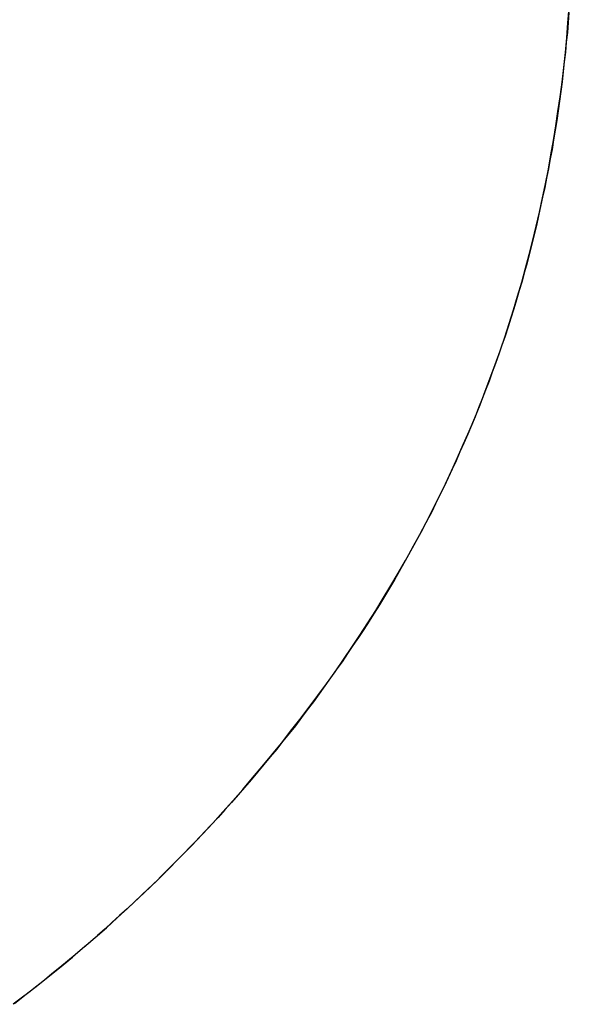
# Model space of a CAD drawing. Extents: x -4.4 to 4.4, y -6.1 to 5.8.
# Tile 91 of 157: x -1.2639 to -1.2442, y 3.4953 to 3.5307. Entities that reach past the tile are written whole.
import ezdxf

# ---------------------------------------------------------------- set-up
doc = ezdxf.new("R2010")
doc.units = 0
doc.layers.get('0').update_dxf_attribs({"linetype": 'CONTINUOUS'})

# ---------------------------------------------------------------- blocks, each defined once
blk = doc.blocks.new('*U1')
for points in [[(-1.2442, 3.53098, 5.3045), (-1.24422, 3.53062, 5.3045), (-1.24425, 3.53026, 5.3045), (-1.24429, 3.52991, 5.3045), (-1.24432, 3.52955, 5.3045), (-1.24436, 3.5292, 5.3045), (-1.2444, 3.52884, 5.3045), (-1.24444, 3.52849, 5.3045), (-1.24449, 3.52814, 5.3045), (-1.24453, 3.52779, 5.3045), (-1.24458, 3.52744, 5.3045), (-1.24463, 3.52709, 5.3045), (-1.24469, 3.52674, 5.3045), (-1.24475, 3.5264, 5.3045), (-1.2448, 3.52605, 5.3045), (-1.24487, 3.52571, 5.3045), (-1.24493, 3.52536, 5.3045), (-1.245, 3.52502, 5.3045), (-1.24506, 3.52468, 5.3045), (-1.24514, 3.52434, 5.3045), (-1.24521, 3.524, 5.3045), (-1.24529, 3.52366, 5.3045), (-1.24536, 3.52332, 5.3045), (-1.24544, 3.52298, 5.3045), (-1.24553, 3.52265, 5.3045), (-1.24561, 3.52231, 5.3045), (-1.2457, 3.52198, 5.3045), (-1.24579, 3.52165, 5.3045), (-1.24588, 3.52131, 5.3045), (-1.24598, 3.52098, 5.3045), (-1.24608, 3.52065, 5.3045), (-1.24618, 3.52032, 5.3045), (-1.24628, 3.51999, 5.3045), (-1.24638, 3.51967, 5.3045), (-1.24649, 3.51934, 5.3045), (-1.2466, 3.51901, 5.3045), (-1.24671, 3.51869, 5.3045), (-1.24683, 3.51836, 5.3045), (-1.24695, 3.51804, 5.3045), (-1.24706, 3.51772, 5.3045), (-1.24719, 3.5174, 5.3045), (-1.24731, 3.51708, 5.3045), (-1.24744, 3.51676, 5.3045), (-1.24757, 3.51644, 5.3045), (-1.2477, 3.51612, 5.3045), (-1.24783, 3.51581, 5.3045), (-1.24797, 3.51549, 5.3045), (-1.24811, 3.51518, 5.3045), (-1.24825, 3.51486, 5.3045), (-1.24839, 3.51455, 5.3045), (-1.24854, 3.51424, 5.3045), (-1.24868, 3.51393, 5.3045), (-1.24883, 3.51362, 5.3045), (-1.24899, 3.51331, 5.3045), (-1.24914, 3.513, 5.3045), (-1.2493, 3.5127, 5.3045), (-1.24946, 3.51239, 5.3045), (-1.24962, 3.51209, 5.3045), (-1.24979, 3.51178, 5.3045), (-1.24996, 3.51148, 5.3045), (-1.25013, 3.51118, 5.3045), (-1.2503, 3.51088, 5.3045), (-1.25047, 3.51058, 5.3045), (-1.25065, 3.51028, 5.3045), (-1.25083, 3.50998, 5.3045), (-1.25101, 3.50968, 5.3045), (-1.2512, 3.50938, 5.3045), (-1.25138, 3.50909, 5.3045), (-1.25157, 3.50879, 5.3045), (-1.25176, 3.5085, 5.3045), (-1.25196, 3.50821, 5.3045), (-1.25216, 3.50792, 5.3045), (-1.25235, 3.50763, 5.3045), (-1.25256, 3.50734, 5.3045), (-1.25276, 3.50705, 5.3045), (-1.25297, 3.50676, 5.3045), (-1.25317, 3.50647, 5.3045), (-1.25338, 3.50619, 5.3045), (-1.2536, 3.5059, 5.3045), (-1.25381, 3.50562, 5.3045), (-1.25403, 3.50533, 5.3045), (-1.25425, 3.50505, 5.3045), (-1.25448, 3.50477, 5.3045), (-1.2547, 3.50449, 5.3045), (-1.25493, 3.50421, 5.3045), (-1.25516, 3.50393, 5.3045), (-1.25539, 3.50366, 5.3045), (-1.25562, 3.50338, 5.3045), (-1.25586, 3.50311, 5.3045), (-1.25609, 3.50284, 5.3045), (-1.25633, 3.50257, 5.3045), (-1.25657, 3.5023, 5.3045), (-1.25681, 3.50203, 5.3045), (-1.25706, 3.50177, 5.3045), (-1.2573, 3.50151, 5.3045), (-1.25754, 3.50125, 5.3045), (-1.25779, 3.50099, 5.3045), (-1.25804, 3.50073, 5.3045), (-1.25829, 3.50048, 5.3045), (-1.25854, 3.50022, 5.3045), (-1.2588, 3.49997, 5.3045), (-1.25905, 3.49972, 5.3045), (-1.25931, 3.49947, 5.3045), (-1.25956, 3.49923, 5.3045), (-1.25982, 3.49898, 5.3045), (-1.26008, 3.49874, 5.3045), (-1.26035, 3.4985, 5.3045), (-1.26061, 3.49826, 5.3045), (-1.26087, 3.49802, 5.3045), (-1.26114, 3.49778, 5.3045), (-1.26141, 3.49755, 5.3045), (-1.26168, 3.49732, 5.3045), (-1.26195, 3.49709, 5.3045), (-1.26222, 3.49686, 5.3045), (-1.2625, 3.49663, 5.3045), (-1.26278, 3.49641, 5.3045), (-1.26305, 3.49618, 5.3045), (-1.26333, 3.49596, 5.3045), (-1.26361, 3.49574, 5.3045), (-1.26389, 3.49553, 5.3045), (-1.26418, 3.49531, 5.3045)], [(-1.26413, 3.49534, 5.304), (-1.26371, 3.49567, 5.304), (-1.26329, 3.496, 5.304), (-1.26287, 3.49633, 5.304), (-1.26245, 3.49667, 5.304), (-1.26204, 3.49701, 5.304), (-1.26163, 3.49736, 5.304), (-1.26123, 3.49771, 5.304), (-1.26082, 3.49806, 5.304), (-1.26043, 3.49842, 5.304), (-1.26003, 3.49879, 5.304), (-1.25964, 3.49915, 5.304), (-1.25925, 3.49952, 5.304), (-1.25887, 3.4999, 5.304), (-1.25849, 3.50028, 5.304), (-1.25811, 3.50066, 5.304), (-1.25774, 3.50104, 5.304), (-1.25737, 3.50143, 5.304), (-1.257, 3.50183, 5.304), (-1.25664, 3.50223, 5.304), (-1.25628, 3.50263, 5.304), (-1.25592, 3.50304, 5.304), (-1.25557, 3.50345, 5.304), (-1.25522, 3.50386, 5.304), (-1.25487, 3.50428, 5.304), (-1.25453, 3.5047, 5.304), (-1.2542, 3.50513, 5.304), (-1.25387, 3.50555, 5.304), (-1.25354, 3.50598, 5.304), (-1.25322, 3.50641, 5.304), (-1.25291, 3.50684, 5.304), (-1.2526, 3.50727, 5.304), (-1.2523, 3.50771, 5.304), (-1.252, 3.50815, 5.304), (-1.25171, 3.50859, 5.304), (-1.25142, 3.50903, 5.304), (-1.25114, 3.50947, 5.304), (-1.25087, 3.50992, 5.304), (-1.2506, 3.51037, 5.304), (-1.25033, 3.51082, 5.304), (-1.25007, 3.51127, 5.304), (-1.24982, 3.51173, 5.304), (-1.24957, 3.51218, 5.304), (-1.24933, 3.51264, 5.304), (-1.24909, 3.51311, 5.304), (-1.24886, 3.51357, 5.304), (-1.24863, 3.51403, 5.304), (-1.24841, 3.5145, 5.304), (-1.2482, 3.51497, 5.304), (-1.24799, 3.51544, 5.304), (-1.24778, 3.51592, 5.304), (-1.24758, 3.5164, 5.304), (-1.24739, 3.51687, 5.304), (-1.2472, 3.51736, 5.304), (-1.24702, 3.51784, 5.304), (-1.24684, 3.51832, 5.304), (-1.24667, 3.51881, 5.304), (-1.2465, 3.5193, 5.304), (-1.24634, 3.51979, 5.304), (-1.24619, 3.52029, 5.304), (-1.24604, 3.52078, 5.304), (-1.24589, 3.52128, 5.304), (-1.24576, 3.52178, 5.304), (-1.24562, 3.52228, 5.304), (-1.24549, 3.52279, 5.304), (-1.24537, 3.52329, 5.304), (-1.24525, 3.5238, 5.304), (-1.24514, 3.52431, 5.304), (-1.24504, 3.52482, 5.304), (-1.24493, 3.52534, 5.304), (-1.24484, 3.52586, 5.304), (-1.24475, 3.52638, 5.304), (-1.24466, 3.5269, 5.304), (-1.24459, 3.52742, 5.304), (-1.24451, 3.52795, 5.304), (-1.24444, 3.52847, 5.304), (-1.24438, 3.529, 5.304), (-1.24432, 3.52954, 5.304), (-1.24427, 3.53007, 5.304), (-1.24423, 3.53061, 5.304), (-1.24418, 3.53115, 5.304)], [(-1.26413, 3.49534, 5.304), (-1.26371, 3.49567, 5.304), (-1.26329, 3.496, 5.304), (-1.26287, 3.49633, 5.304), (-1.26245, 3.49667, 5.304), (-1.26204, 3.49701, 5.304), (-1.26163, 3.49736, 5.304), (-1.26123, 3.49771, 5.304), (-1.26082, 3.49806, 5.304), (-1.26043, 3.49842, 5.304), (-1.26003, 3.49879, 5.304), (-1.25964, 3.49915, 5.304), (-1.25925, 3.49952, 5.304), (-1.25887, 3.4999, 5.304), (-1.25849, 3.50028, 5.304), (-1.25811, 3.50066, 5.304), (-1.25774, 3.50104, 5.304), (-1.25737, 3.50143, 5.304), (-1.257, 3.50183, 5.304), (-1.25664, 3.50223, 5.304), (-1.25628, 3.50263, 5.304), (-1.25592, 3.50304, 5.304), (-1.25557, 3.50345, 5.304), (-1.25522, 3.50386, 5.304), (-1.25487, 3.50428, 5.304), (-1.25453, 3.5047, 5.304), (-1.2542, 3.50513, 5.304), (-1.25387, 3.50555, 5.304), (-1.25354, 3.50598, 5.304), (-1.25322, 3.50641, 5.304), (-1.25291, 3.50684, 5.304), (-1.2526, 3.50727, 5.304), (-1.2523, 3.50771, 5.304), (-1.252, 3.50815, 5.304), (-1.25171, 3.50859, 5.304), (-1.25142, 3.50903, 5.304), (-1.25114, 3.50947, 5.304), (-1.25087, 3.50992, 5.304), (-1.2506, 3.51037, 5.304), (-1.25033, 3.51082, 5.304), (-1.25007, 3.51127, 5.304), (-1.24982, 3.51173, 5.304), (-1.24957, 3.51218, 5.304), (-1.24933, 3.51264, 5.304), (-1.24909, 3.51311, 5.304), (-1.24886, 3.51357, 5.304), (-1.24863, 3.51403, 5.304), (-1.24841, 3.5145, 5.304), (-1.2482, 3.51497, 5.304), (-1.24799, 3.51544, 5.304), (-1.24778, 3.51592, 5.304), (-1.24758, 3.5164, 5.304), (-1.24739, 3.51687, 5.304), (-1.2472, 3.51736, 5.304), (-1.24702, 3.51784, 5.304), (-1.24684, 3.51832, 5.304), (-1.24667, 3.51881, 5.304), (-1.2465, 3.5193, 5.304), (-1.24634, 3.51979, 5.304), (-1.24619, 3.52029, 5.304), (-1.24604, 3.52078, 5.304), (-1.24589, 3.52128, 5.304), (-1.24576, 3.52178, 5.304), (-1.24562, 3.52228, 5.304), (-1.24549, 3.52279, 5.304), (-1.24537, 3.52329, 5.304), (-1.24525, 3.5238, 5.304), (-1.24514, 3.52431, 5.304), (-1.24504, 3.52482, 5.304), (-1.24493, 3.52534, 5.304), (-1.24484, 3.52586, 5.304), (-1.24475, 3.52638, 5.304), (-1.24466, 3.5269, 5.304), (-1.24459, 3.52742, 5.304), (-1.24451, 3.52795, 5.304), (-1.24444, 3.52847, 5.304), (-1.24438, 3.529, 5.304), (-1.24432, 3.52954, 5.304), (-1.24427, 3.53007, 5.304), (-1.24423, 3.53061, 5.304), (-1.24418, 3.53115, 5.304)], [(-1.2442, 3.53098, 5.3045), (-1.24422, 3.53062, 5.3045), (-1.24425, 3.53026, 5.3045), (-1.24429, 3.52991, 5.3045), (-1.24432, 3.52955, 5.3045), (-1.24436, 3.5292, 5.3045), (-1.2444, 3.52884, 5.3045), (-1.24444, 3.52849, 5.3045), (-1.24449, 3.52814, 5.3045), (-1.24453, 3.52779, 5.3045), (-1.24458, 3.52744, 5.3045), (-1.24463, 3.52709, 5.3045), (-1.24469, 3.52674, 5.3045), (-1.24475, 3.5264, 5.3045), (-1.2448, 3.52605, 5.3045), (-1.24487, 3.52571, 5.3045), (-1.24493, 3.52536, 5.3045), (-1.245, 3.52502, 5.3045), (-1.24506, 3.52468, 5.3045), (-1.24514, 3.52434, 5.3045), (-1.24521, 3.524, 5.3045), (-1.24529, 3.52366, 5.3045), (-1.24536, 3.52332, 5.3045), (-1.24544, 3.52298, 5.3045), (-1.24553, 3.52265, 5.3045), (-1.24561, 3.52231, 5.3045), (-1.2457, 3.52198, 5.3045), (-1.24579, 3.52165, 5.3045), (-1.24588, 3.52131, 5.3045), (-1.24598, 3.52098, 5.3045), (-1.24608, 3.52065, 5.3045), (-1.24618, 3.52032, 5.3045), (-1.24628, 3.51999, 5.3045), (-1.24638, 3.51967, 5.3045), (-1.24649, 3.51934, 5.3045), (-1.2466, 3.51901, 5.3045), (-1.24671, 3.51869, 5.3045), (-1.24683, 3.51836, 5.3045), (-1.24695, 3.51804, 5.3045), (-1.24706, 3.51772, 5.3045), (-1.24719, 3.5174, 5.3045), (-1.24731, 3.51708, 5.3045), (-1.24744, 3.51676, 5.3045), (-1.24757, 3.51644, 5.3045), (-1.2477, 3.51612, 5.3045), (-1.24783, 3.51581, 5.3045), (-1.24797, 3.51549, 5.3045), (-1.24811, 3.51518, 5.3045), (-1.24825, 3.51486, 5.3045), (-1.24839, 3.51455, 5.3045), (-1.24854, 3.51424, 5.3045), (-1.24868, 3.51393, 5.3045), (-1.24883, 3.51362, 5.3045), (-1.24899, 3.51331, 5.3045), (-1.24914, 3.513, 5.3045), (-1.2493, 3.5127, 5.3045), (-1.24946, 3.51239, 5.3045), (-1.24962, 3.51209, 5.3045), (-1.24979, 3.51178, 5.3045), (-1.24996, 3.51148, 5.3045), (-1.25013, 3.51118, 5.3045), (-1.2503, 3.51088, 5.3045), (-1.25047, 3.51058, 5.3045), (-1.25065, 3.51028, 5.3045), (-1.25083, 3.50998, 5.3045), (-1.25101, 3.50968, 5.3045), (-1.2512, 3.50938, 5.3045), (-1.25138, 3.50909, 5.3045), (-1.25157, 3.50879, 5.3045), (-1.25176, 3.5085, 5.3045), (-1.25196, 3.50821, 5.3045), (-1.25216, 3.50792, 5.3045), (-1.25235, 3.50763, 5.3045), (-1.25256, 3.50734, 5.3045), (-1.25276, 3.50705, 5.3045), (-1.25297, 3.50676, 5.3045), (-1.25317, 3.50647, 5.3045), (-1.25338, 3.50619, 5.3045), (-1.2536, 3.5059, 5.3045), (-1.25381, 3.50562, 5.3045), (-1.25403, 3.50533, 5.3045), (-1.25425, 3.50505, 5.3045), (-1.25448, 3.50477, 5.3045), (-1.2547, 3.50449, 5.3045), (-1.25493, 3.50421, 5.3045), (-1.25516, 3.50393, 5.3045), (-1.25539, 3.50366, 5.3045), (-1.25562, 3.50338, 5.3045), (-1.25586, 3.50311, 5.3045), (-1.25609, 3.50284, 5.3045), (-1.25633, 3.50257, 5.3045), (-1.25657, 3.5023, 5.3045), (-1.25681, 3.50203, 5.3045), (-1.25706, 3.50177, 5.3045), (-1.2573, 3.50151, 5.3045), (-1.25754, 3.50125, 5.3045), (-1.25779, 3.50099, 5.3045), (-1.25804, 3.50073, 5.3045), (-1.25829, 3.50048, 5.3045), (-1.25854, 3.50022, 5.3045), (-1.2588, 3.49997, 5.3045), (-1.25905, 3.49972, 5.3045), (-1.25931, 3.49947, 5.3045), (-1.25956, 3.49923, 5.3045), (-1.25982, 3.49898, 5.3045), (-1.26008, 3.49874, 5.3045), (-1.26035, 3.4985, 5.3045), (-1.26061, 3.49826, 5.3045), (-1.26087, 3.49802, 5.3045), (-1.26114, 3.49778, 5.3045), (-1.26141, 3.49755, 5.3045), (-1.26168, 3.49732, 5.3045), (-1.26195, 3.49709, 5.3045), (-1.26222, 3.49686, 5.3045), (-1.2625, 3.49663, 5.3045), (-1.26278, 3.49641, 5.3045), (-1.26305, 3.49618, 5.3045), (-1.26333, 3.49596, 5.3045), (-1.26361, 3.49574, 5.3045), (-1.26389, 3.49553, 5.3045), (-1.26418, 3.49531, 5.3045)]]:
    blk.add_polyline3d(points)

msp = doc.modelspace()

# ---------------------------------------------------------------- block references
msp.add_blockref('*U1', (0, 0))

doc.saveas('drawing.dxf')
